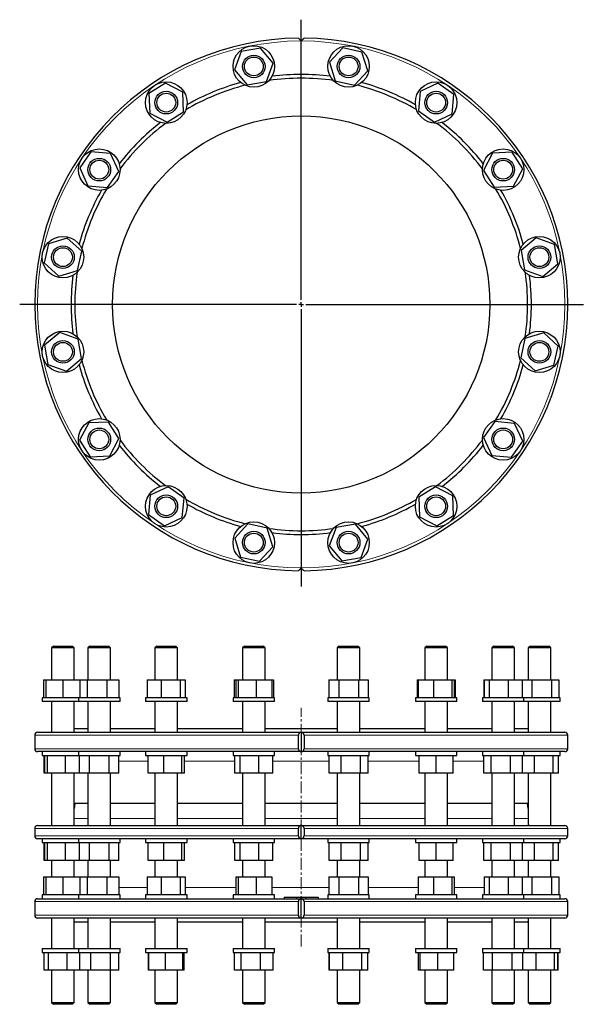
# Model space of a CAD drawing. Header units: millimetres. Extents: x 144 to 1238, y 76 to 1120.
# Tile 1 of 2: x 144 to 742, y 76 to 1120. Entities that reach past the tile are written whole.
import ezdxf

# ---------------------------------------------------------------- set-up
doc = ezdxf.new("R2010")
doc.units = ezdxf.units.MM
doc.linetypes.add('CENTERX2', pattern=[20.32, 12.7, -2.54, 2.54, -2.54])
doc.layers.add('FORMAT', color=7, linetype='Continuous')

# ---------------------------------------------------------------- blocks, each defined once
blk = doc.blocks.new('SW_CENTERMARKSYMBOL_0')
at = {"layer": 'FORMAT', "color": 0}
for p, q in [((0, 5), (0, 302.1)), ((-5, 0), (-298.4, 0)), ((0, 0), (-2.5, 0)), ((0, 0), (0, 2.5)), ((0, 0), (0, -2.5)), ((0, 0), (2.5, 0)), ((5, 0), (299.1, 0)), ((0, -5), (0, -299.1))]:
    blk.add_line(p, q, dxfattribs=at)

msp = doc.modelspace()

# ---------------------------------------------------------------- linework, layer by layer
at = {"color": 7, "linetype": 'Continuous', "lineweight": 25}
for p, q in [((379, 1086.4), (371.9, 1066.9)), ((399.5, 1089.9), (379, 1086.4)), ((412.8, 1074), (399.5, 1089.9)), ((486.6, 1090.3), (472.5, 1075)), ((506.9, 1085.7), (486.6, 1090.3)), ((513.1, 1065.9), (506.9, 1085.7)), ((371.9, 1066.9), (385.2, 1050.9)), ((405.7, 1054.5), (412.8, 1074)), ((472.5, 1075), (478.7, 1055.1)), ((499, 1050.6), (513.1, 1065.9)), ((478.7, 1055.1), (499, 1050.6)), ((298.7, 1052.7), (281.1, 1041.6)), ((317.1, 1043.1), (298.7, 1052.7)), ((385.2, 1050.9), (405.7, 1054.5)), ((587.5, 1052.7), (568.6, 1043.9)), ((604.5, 1040.7), (587.5, 1052.7)), ((281.1, 1041.6), (282, 1020.9)), ((317.9, 1022.3), (317.1, 1043.1)), ((568.6, 1043.9), (566.8, 1023.2)), ((602.6, 1020), (604.5, 1040.7)), ((282, 1020.9), (300.4, 1011.2)), ((300.4, 1011.2), (317.9, 1022.3)), ((566.8, 1023.2), (583.8, 1011.3)), ((583.8, 1011.3), (602.6, 1020)), ((219.7, 979.8), (207.8, 962.8)), ((240.4, 977.9), (219.7, 979.8)), ((249.2, 959.1), (240.4, 977.9)), ((645.5, 978.5), (635.9, 960.1)), ((666.3, 979.4), (645.5, 978.5)), ((677.4, 961.8), (666.3, 979.4)), ((207.8, 962.8), (216.5, 943.9)), ((667.8, 943.4), (677.4, 961.8)), ((237.2, 942.1), (249.2, 959.1)), ((635.9, 960.1), (647, 942.5)), ((216.5, 943.9), (237.2, 942.1)), ((647, 942.5), (667.8, 943.4)), ((194.6, 888.4), (174.7, 882.2)), ((209.9, 874.3), (194.6, 888.4)), ((691.6, 888.6), (675.6, 875.3)), ((711.1, 881.4), (691.6, 888.6)), ((174.7, 882.2), (170.2, 861.9)), ((714.6, 861), (711.1, 881.4)), ((205.3, 854), (209.9, 874.3)), ((675.6, 875.3), (679.2, 854.8)), ((170.2, 861.9), (185.5, 847.8)), ((698.7, 847.6), (714.6, 861)), ((185.5, 847.8), (205.3, 854)), ((679.2, 854.8), (698.7, 847.6)), ((186.5, 788.1), (170.5, 774.8)), ((206, 781), (186.5, 788.1)), ((699.7, 787.9), (679.8, 781.7)), ((715, 773.8), (699.7, 787.9)), ((170.5, 774.8), (174.1, 754.3)), ((209.5, 760.5), (206, 781)), ((679.8, 781.7), (675.3, 761.4)), ((710.4, 753.6), (715, 773.8)), ((174.1, 754.3), (193.6, 747.2)), ((193.6, 747.2), (209.5, 760.5)), ((675.3, 761.4), (690.6, 747.4)), ((690.6, 747.4), (710.4, 753.6)), ((217.3, 692.4), (207.7, 674)), ((238.1, 693.2), (217.3, 692.4)), ((249.2, 675.7), (238.1, 693.2)), ((647.9, 693.7), (636, 676.7)), ((668.6, 691.8), (647.9, 693.7)), ((677.4, 673), (668.6, 691.8)), ((207.7, 674), (218.8, 656.4)), ((239.6, 657.3), (249.2, 675.7)), ((636, 676.7), (644.7, 657.8)), ((665.4, 656), (677.4, 673)), ((218.8, 656.4), (239.6, 657.3)), ((644.7, 657.8), (665.4, 656)), ((301.4, 624.5), (282.5, 615.7)), ((318.4, 612.5), (301.4, 624.5)), ((584.8, 624.5), (567.2, 613.4)), ((603.2, 614.9), (584.8, 624.5)), ((282.5, 615.7), (280.7, 595)), ((316.5, 591.8), (318.4, 612.5)), ((567.2, 613.4), (568.1, 592.6)), ((604, 594.1), (603.2, 614.9)), ((280.7, 595), (297.7, 583.1)), ((297.7, 583.1), (316.5, 591.8)), ((386.1, 585.2), (372.1, 569.9)), ((406.4, 580.6), (386.1, 585.2)), ((568.1, 592.6), (586.5, 583)), ((586.5, 583), (604, 594.1)), ((412.6, 560.8), (406.4, 580.6)), ((479.5, 581.3), (472.3, 561.8)), ((500, 584.8), (479.5, 581.3)), ((513.3, 568.9), (500, 584.8)), ((372.1, 569.9), (378.3, 550)), ((506.1, 549.4), (513.3, 568.9)), ((398.5, 545.5), (412.6, 560.8)), ((472.3, 561.8), (485.7, 545.8)), ((378.3, 550), (398.5, 545.5)), ((485.7, 545.8), (506.1, 549.4)), ((180, 455.6), (178, 453.6)), ((178, 453.6), (178, 419.6)), ((190, 453.6), (178, 453.6)), ((180, 455.6), (190, 455.6)), ((190, 455.6), (200, 455.6)), ((202, 453.6), (190, 453.6)), ((202, 453.6), (200, 455.6)), ((202, 419.6), (202, 453.6)), ((218.5, 455.6), (216.5, 453.6)), ((216.5, 453.6), (216.5, 419.6)), ((233.1, 453.6), (216.5, 453.6)), ((218.5, 455.6), (232.3, 455.6)), ((232.3, 455.6), (238.5, 455.6)), ((240.5, 453.6), (233.1, 453.6)), ((240.5, 453.6), (238.5, 455.6)), ((240.5, 419.6), (240.5, 453.6)), ((289.5, 455.6), (287.5, 453.6)), ((287.5, 453.6), (287.5, 419.6)), ((308, 453.6), (287.5, 453.6)), ((289.5, 455.6), (306.6, 455.6)), ((306.6, 455.6), (309.5, 455.6)), ((311.5, 453.6), (308, 453.6)), ((311.5, 453.6), (309.5, 455.6)), ((311.5, 419.6), (311.5, 453.6)), ((382.3, 455.6), (380.3, 453.6)), ((380.3, 453.6), (380.3, 419.6)), ((403.4, 453.6), (380.3, 453.6)), ((382.3, 455.6), (401.6, 455.6)), ((401.6, 455.6), (402.3, 455.6)), ((404.3, 453.6), (402.3, 455.6)), ((404.3, 453.6), (403.4, 453.6)), ((404.3, 419.6), (404.3, 453.6)), ((482.8, 455.6), (480.8, 453.6)), ((480.8, 453.6), (480.8, 419.6)), ((504.8, 453.6), (480.8, 453.6)), ((482.8, 455.6), (502.8, 455.6)), ((504.8, 453.6), (502.8, 455.6)), ((504.8, 419.6), (504.8, 453.6)), ((575.6, 455.6), (573.6, 453.6)), ((573.6, 453.6), (573.6, 419.6)), ((597.6, 453.6), (573.6, 453.6)), ((575.6, 455.6), (595.6, 455.6)), ((597.6, 453.6), (595.6, 455.6)), ((597.6, 419.6), (597.6, 453.6)), ((646.7, 455.6), (644.7, 453.6)), ((644.7, 453.6), (644.7, 419.6)), ((668.7, 453.6), (644.7, 453.6)), ((646.7, 455.6), (666.7, 455.6)), ((668.7, 453.6), (666.7, 455.6)), ((668.7, 419.6), (668.7, 453.6)), ((685.1, 455.6), (683.1, 453.6)), ((683.1, 453.6), (683.1, 419.6)), ((707.1, 453.6), (683.1, 453.6)), ((685.1, 455.6), (705.1, 455.6)), ((707.1, 453.6), (705.1, 455.6)), ((707.1, 419.6), (707.1, 453.6)), ((169.4, 419.6), (169.4, 400.6)), ((169.4, 419.6), (172, 419.6)), ((172, 419.6), (172, 400.6)), ((172, 419.6), (190, 419.6)), ((190, 419.6), (190, 400.6)), ((190, 419.6), (207.9, 419.6)), ((207.9, 419.6), (207.9, 400.6)), ((207.9, 419.6), (215.8, 419.6)), ((215.8, 419.6), (215.8, 400.6)), ((215.8, 419.6), (236.4, 419.6)), ((236.4, 419.6), (236.4, 400.6)), ((236.4, 419.6), (249.1, 419.6)), ((249.1, 419.6), (249.1, 400.6)), ((279.4, 419.6), (279.4, 400.6)), ((279.4, 419.6), (294.1, 419.6)), ((294.1, 419.6), (294.1, 400.6)), ((294.1, 419.6), (314.2, 419.6)), ((314.2, 419.6), (314.2, 400.6)), ((314.2, 419.6), (319.6, 419.6)), ((319.6, 419.6), (319.6, 400.6)), ((371.6, 419.6), (371.6, 400.6)), ((371.6, 419.6), (373.1, 419.6)), ((373.1, 419.6), (373.1, 400.6)), ((373.1, 419.6), (375.8, 419.6)), ((375.8, 419.6), (375.8, 400.6)), ((375.8, 419.6), (395, 419.6)), ((395, 419.6), (395, 400.6)), ((395, 419.6), (411.5, 419.6)), ((411.5, 419.6), (411.5, 400.6)), ((411.5, 419.6), (413.1, 419.6)), ((413.1, 419.6), (413.1, 400.6)), ((472, 419.6), (472, 400.6)), ((472, 419.6), (482.4, 419.6)), ((482.4, 419.6), (482.4, 400.6)), ((482.4, 419.6), (503.2, 419.6)), ((503.2, 419.6), (503.2, 400.6)), ((503.2, 419.6), (513.6, 419.6)), ((513.6, 419.6), (513.6, 400.6)), ((565.6, 419.6), (565.6, 400.6)), ((565.6, 419.6), (566.4, 419.6)), ((566.4, 419.6), (566.4, 400.6)), ((566.4, 419.6), (582.9, 419.6)), ((582.9, 419.6), (582.9, 400.6)), ((582.9, 419.6), (602.1, 419.6)), ((602.1, 419.6), (602.1, 400.6)), ((602.1, 419.6), (604.8, 419.6)), ((604.8, 419.6), (604.8, 400.6)), ((604.8, 419.6), (605.7, 419.6)), ((605.7, 419.6), (605.7, 400.6)), ((636.1, 419.6), (636.1, 400.6)), ((636.1, 419.6), (636.6, 419.6)), ((636.6, 419.6), (636.6, 400.6)), ((636.6, 419.6), (642, 419.6)), ((642, 419.6), (642, 400.6)), ((642, 419.6), (662.1, 419.6)), ((662.1, 419.6), (662.1, 400.6)), ((662.1, 419.6), (676.8, 419.6)), ((676.8, 419.6), (676.8, 400.6)), ((676.8, 419.6), (687.2, 419.6)), ((687.2, 419.6), (687.2, 400.6)), ((687.2, 419.6), (707.8, 419.6)), ((707.8, 419.6), (707.8, 400.6)), ((707.8, 419.6), (715.7, 419.6)), ((715.7, 419.6), (715.7, 400.6)), ((168, 400.6), (168, 396.6)), ((190, 400.6), (168, 400.6)), ((206.5, 400.6), (190, 400.6)), ((206.5, 400.6), (206.5, 396.6)), ((236.9, 400.6), (206.5, 400.6)), ((250.5, 400.6), (236.9, 400.6)), ((250.5, 396.6), (250.5, 400.6)), ((277.5, 400.6), (277.5, 396.6)), ((315.1, 400.6), (277.5, 400.6)), ((321.5, 400.6), (315.1, 400.6)), ((321.5, 396.6), (321.5, 400.6)), ((370.3, 400.6), (370.3, 396.6)), ((412.7, 400.6), (370.3, 400.6)), ((414.3, 400.6), (412.7, 400.6)), ((414.3, 396.6), (414.3, 400.6)), ((470.8, 400.6), (470.8, 396.6)), ((514.8, 400.6), (470.8, 400.6)), ((514.8, 396.6), (514.8, 400.6)), ((563.6, 400.6), (563.6, 396.6)), ((607.6, 400.6), (563.6, 400.6)), ((607.6, 396.6), (607.6, 400.6)), ((634.7, 400.6), (634.7, 396.6)), ((678.7, 400.6), (634.7, 400.6)), ((678.7, 396.6), (678.7, 400.6)), ((717.1, 400.6), (678.7, 400.6)), ((717.1, 396.6), (717.1, 400.6)), ((190, 396.6), (168, 396.6)), ((178, 396.6), (178, 364.1)), ((206.5, 396.6), (190, 396.6)), ((202, 364.1), (202, 396.6)), ((236.9, 396.6), (206.5, 396.6)), ((216.5, 396.6), (216.5, 364.1)), ((250.5, 396.6), (236.9, 396.6)), ((240.5, 364.1), (240.5, 396.6)), ((315.1, 396.6), (277.5, 396.6)), ((287.5, 396.6), (287.5, 364.1)), ((311.5, 364.1), (311.5, 396.6)), ((321.5, 396.6), (315.1, 396.6)), ((412.7, 396.6), (370.3, 396.6)), ((380.3, 396.6), (380.3, 364.1)), ((404.3, 364.1), (404.3, 396.6)), ((414.3, 396.6), (412.7, 396.6)), ((514.8, 396.6), (470.8, 396.6)), ((480.8, 396.6), (480.8, 364.1)), ((504.8, 364.1), (504.8, 396.6)), ((607.6, 396.6), (563.6, 396.6)), ((573.6, 396.6), (573.6, 364.1)), ((597.6, 364.1), (597.6, 396.6)), ((678.7, 396.6), (634.7, 396.6)), ((644.7, 396.6), (644.7, 364.1)), ((668.7, 364.1), (668.7, 396.6)), ((717.1, 396.6), (678.7, 396.6)), ((683.1, 396.6), (683.1, 364.1)), ((707.1, 364.1), (707.1, 396.6)), ((202.6, 368.1), (202, 367.5)), ((202.6, 368.1), (216.5, 368.1)), ((240.5, 368.1), (287.5, 368.1)), ((311.5, 368.1), (380.3, 368.1)), ((404.3, 368.1), (480.8, 368.1)), ((504.8, 368.1), (573.6, 368.1)), ((597.6, 368.1), (644.7, 368.1)), ((668.7, 368.1), (682.6, 368.1)), ((683.1, 367.5), (682.6, 368.1)), ((160.1, 361.1), (160.1, 346.6)), ((163.1, 364.1), (442.6, 364.1)), ((439.6, 346.6), (439.6, 361.1)), ((442.6, 364.1), (442.6, 343.6)), ((442.6, 364.1), (722.1, 364.1)), ((445.6, 361.1), (445.6, 346.6)), ((725.1, 346.6), (725.1, 361.1)), ((168.4, 343.6), (163.1, 343.6)), ((168, 343.6), (168, 339.6)), ((168, 339.6), (206.5, 339.6)), ((210.2, 343.6), (168.4, 343.6)), ((169.9, 320.6), (169.9, 339.6)), ((170.8, 320.6), (170.8, 339.6)), ((173.5, 320.6), (173.5, 339.6)), ((192.8, 320.6), (192.8, 339.6)), ((206.5, 343.6), (206.5, 339.6)), ((206.5, 339.6), (250.5, 339.6)), ((207.7, 320.6), (207.7, 339.6)), ((287.3, 343.6), (210.2, 343.6)), ((218.1, 320.6), (218.1, 339.6)), ((238.9, 320.6), (238.9, 339.6)), ((249.3, 320.6), (249.3, 339.6)), ((250.5, 339.6), (250.5, 343.6)), ((277.5, 343.6), (277.5, 339.6)), ((277.5, 339.6), (279.2, 339.6)), ((279.2, 339.6), (321.5, 339.6)), ((280.3, 320.6), (280.3, 339.6)), ((388, 343.6), (287.3, 343.6)), ((296.8, 320.6), (296.8, 339.6)), ((316, 320.6), (316, 339.6)), ((318.7, 320.6), (318.7, 339.6)), ((321.5, 339.6), (321.5, 343.6)), ((370.3, 343.6), (370.3, 339.6)), ((370.3, 339.6), (376.8, 339.6)), ((372.3, 320.6), (372.3, 339.6)), ((376.8, 339.6), (414.3, 339.6)), ((377.7, 320.6), (377.7, 339.6)), ((442.6, 343.6), (388, 343.6)), ((397.7, 320.6), (397.7, 339.6)), ((412.4, 320.6), (412.4, 339.6)), ((414.3, 339.6), (414.3, 343.6)), ((497.1, 343.6), (442.6, 343.6)), ((470.8, 343.6), (470.8, 339.6)), ((470.8, 339.6), (484.4, 339.6)), ((472.2, 320.6), (472.2, 339.6)), ((484.4, 339.6), (514.8, 339.6)), ((484.9, 320.6), (484.9, 339.6)), ((597.9, 343.6), (497.1, 343.6)), ((505.5, 320.6), (505.5, 339.6)), ((513.4, 320.6), (513.4, 339.6)), ((514.8, 339.6), (514.8, 343.6)), ((563.6, 343.6), (563.6, 339.6)), ((563.6, 339.6), (585.7, 339.6)), ((567.6, 320.6), (567.6, 339.6)), ((567.6, 320.6), (567.6, 339.6)), ((585.6, 320.6), (585.6, 339.6)), ((585.7, 339.6), (607.6, 339.6)), ((675, 343.6), (597.9, 343.6)), ((603.6, 320.6), (603.6, 339.6)), ((607.6, 339.6), (607.6, 343.6)), ((634.7, 343.6), (634.7, 339.6)), ((634.7, 339.6), (665.1, 339.6)), ((636.1, 320.6), (636.1, 339.6)), ((644, 320.6), (644, 339.6)), ((664.6, 320.6), (664.6, 339.6)), ((665.1, 339.6), (678.7, 339.6)), ((716.7, 343.6), (675, 343.6)), ((677.3, 320.6), (677.3, 339.6)), ((678.7, 339.6), (678.7, 343.6)), ((678.7, 339.6), (710.7, 339.6)), ((689.8, 320.6), (689.8, 339.6)), ((709.8, 320.6), (709.8, 339.6)), ((710.7, 339.6), (717.1, 339.6)), ((715.2, 320.6), (715.2, 339.6)), ((722.1, 343.6), (716.7, 343.6)), ((717.1, 339.6), (717.1, 343.6)), ((170.8, 320.6), (169.9, 320.6)), ((173.5, 320.6), (170.8, 320.6)), ((192.8, 320.6), (173.5, 320.6)), ((178, 320.6), (178, 265.2)), ((207.7, 320.6), (192.8, 320.6)), ((202, 266.2), (202, 320.6)), ((218.1, 320.6), (207.7, 320.6)), ((216.5, 320.6), (216.5, 265.2)), ((238.9, 320.6), (218.1, 320.6)), ((249.3, 320.6), (238.9, 320.6)), ((240.5, 265.5), (240.5, 320.6)), ((296.8, 320.6), (280.3, 320.6)), ((287.5, 320.6), (287.5, 265.2)), ((316, 320.6), (296.8, 320.6)), ((311.5, 265.2), (311.5, 320.6)), ((318.7, 320.6), (316, 320.6)), ((377.7, 320.6), (372.3, 320.6)), ((397.7, 320.6), (377.7, 320.6)), ((380.3, 320.6), (380.3, 265.2)), ((412.4, 320.6), (397.7, 320.6)), ((404.3, 265.2), (404.3, 320.6)), ((484.9, 320.6), (472.2, 320.6)), ((480.8, 320.6), (480.8, 265.2)), ((505.5, 320.6), (484.9, 320.6)), ((504.8, 265.2), (504.8, 320.6)), ((513.4, 320.6), (505.5, 320.6)), ((585.6, 320.6), (567.6, 320.6)), ((567.6, 320.6), (567.6, 320.6)), ((573.6, 320.6), (573.6, 265.2)), ((603.6, 320.6), (585.6, 320.6)), ((597.6, 265.2), (597.6, 320.6)), ((644, 320.6), (636.1, 320.6)), ((664.6, 320.6), (644, 320.6)), ((644.7, 320.6), (644.7, 265.5)), ((677.3, 320.6), (664.6, 320.6)), ((668.7, 265.2), (668.7, 320.6)), ((689.8, 320.6), (677.3, 320.6)), ((683.1, 320.6), (683.1, 266.2)), ((709.8, 320.6), (689.8, 320.6)), ((707.1, 265.2), (707.1, 320.6)), ((715.2, 320.6), (709.8, 320.6)), ((202.5, 288.7), (202, 283.1)), ((216.5, 288.7), (202.5, 288.7)), ((287.5, 288.7), (240.5, 288.7)), ((380.3, 288.7), (311.5, 288.7)), ((480.8, 288.7), (404.3, 288.7)), ((573.6, 288.7), (504.8, 288.7)), ((644.7, 288.7), (597.6, 288.7)), ((682.6, 288.7), (668.7, 288.7)), ((683.1, 283.1), (682.6, 288.7)), ((160.1, 262.2), (160.1, 254.2)), ((163.1, 265.2), (442.6, 265.2)), ((439.6, 254.2), (439.6, 262.2)), ((442.6, 251.2), (442.6, 265.2)), ((442.6, 265.2), (722.1, 265.2)), ((445.6, 262.2), (445.6, 254.2)), ((725.1, 254.2), (725.1, 262.2)), ((168.4, 251.2), (163.1, 251.2)), ((168, 251.2), (168, 247.2)), ((210.2, 251.2), (168.4, 251.2)), ((206.5, 251.2), (206.5, 247.2)), ((287.3, 251.2), (210.2, 251.2)), ((250.5, 247.2), (250.5, 251.2)), ((277.5, 251.2), (277.5, 247.2)), ((388, 251.2), (287.3, 251.2)), ((321.5, 247.2), (321.5, 251.2)), ((370.3, 251.2), (370.3, 247.2)), ((442.6, 251.2), (388, 251.2)), ((414.3, 247.2), (414.3, 251.2)), ((497.1, 251.2), (442.6, 251.2)), ((470.8, 251.2), (470.8, 247.2)), ((597.9, 251.2), (497.1, 251.2)), ((514.8, 247.2), (514.8, 251.2)), ((563.6, 251.2), (563.6, 247.2)), ((675, 251.2), (597.9, 251.2)), ((607.6, 247.2), (607.6, 251.2)), ((634.7, 251.2), (634.7, 247.2)), ((716.7, 251.2), (675, 251.2)), ((678.7, 247.2), (678.7, 251.2)), ((722.1, 251.2), (716.7, 251.2)), ((717.1, 247.2), (717.1, 251.2)), ((168, 247.2), (206.5, 247.2)), ((169.9, 228.2), (169.9, 247.2)), ((170.8, 228.2), (170.8, 247.2)), ((173.5, 228.2), (173.5, 247.2)), ((192.8, 228.2), (192.8, 247.2)), ((206.5, 247.2), (250.5, 247.2)), ((207.7, 228.2), (207.7, 247.2)), ((218.1, 228.2), (218.1, 247.2)), ((238.9, 228.2), (238.9, 247.2)), ((249.3, 228.2), (249.3, 247.2)), ((277.5, 247.2), (279.2, 247.2)), ((279.2, 247.2), (321.5, 247.2)), ((280.3, 228.2), (280.3, 247.2)), ((296.8, 228.2), (296.8, 247.2)), ((316, 228.2), (316, 247.2)), ((318.7, 228.2), (318.7, 247.2)), ((370.3, 247.2), (376.8, 247.2)), ((372.3, 228.2), (372.3, 247.2)), ((376.8, 247.2), (414.3, 247.2)), ((377.7, 228.2), (377.7, 247.2)), ((397.7, 228.2), (397.7, 247.2)), ((412.4, 228.2), (412.4, 247.2)), ((470.8, 247.2), (484.4, 247.2)), ((472.2, 228.2), (472.2, 247.2)), ((484.4, 247.2), (514.8, 247.2)), ((484.9, 228.2), (484.9, 247.2)), ((505.5, 228.2), (505.5, 247.2)), ((513.4, 228.2), (513.4, 247.2)), ((563.6, 247.2), (585.7, 247.2)), ((567.6, 228.2), (567.6, 247.2)), ((567.6, 228.2), (567.6, 247.2)), ((585.6, 228.2), (585.6, 247.2)), ((585.7, 247.2), (607.6, 247.2)), ((603.6, 228.2), (603.6, 247.2)), ((634.7, 247.2), (665.1, 247.2)), ((636.1, 228.2), (636.1, 247.2)), ((644, 228.2), (644, 247.2)), ((664.6, 228.2), (664.6, 247.2)), ((665.1, 247.2), (678.7, 247.2)), ((677.3, 228.2), (677.3, 247.2)), ((678.7, 247.2), (710.7, 247.2)), ((689.8, 228.2), (689.8, 247.2)), ((709.8, 228.2), (709.8, 247.2)), ((710.7, 247.2), (717.1, 247.2)), ((715.2, 228.2), (715.2, 247.2)), ((170.8, 228.2), (169.9, 228.2)), ((173.5, 228.2), (170.8, 228.2)), ((192.8, 228.2), (173.5, 228.2)), ((178, 228.2), (178, 210.6)), ((207.7, 228.2), (192.8, 228.2)), ((202, 210.6), (202, 228.2)), ((218.1, 228.2), (207.7, 228.2)), ((216.5, 228.2), (216.5, 210.6)), ((238.9, 228.2), (218.1, 228.2)), ((249.3, 228.2), (238.9, 228.2)), ((240.5, 210.6), (240.5, 228.2)), ((296.8, 228.2), (280.3, 228.2)), ((287.5, 228.2), (287.5, 210.6)), ((316, 228.2), (296.8, 228.2)), ((311.5, 210.6), (311.5, 228.2)), ((318.7, 228.2), (316, 228.2)), ((377.7, 228.2), (372.3, 228.2)), ((397.7, 228.2), (377.7, 228.2)), ((380.3, 228.2), (380.3, 210.6)), ((412.4, 228.2), (397.7, 228.2)), ((404.3, 210.6), (404.3, 228.2)), ((484.9, 228.2), (472.2, 228.2)), ((480.8, 228.2), (480.8, 210.6)), ((505.5, 228.2), (484.9, 228.2)), ((504.8, 210.6), (504.8, 228.2)), ((513.4, 228.2), (505.5, 228.2)), ((585.6, 228.2), (567.6, 228.2)), ((567.6, 228.2), (567.6, 228.2)), ((573.6, 228.2), (573.6, 210.6)), ((603.6, 228.2), (585.6, 228.2)), ((597.6, 210.6), (597.6, 228.2)), ((644, 228.2), (636.1, 228.2)), ((664.6, 228.2), (644, 228.2)), ((644.7, 228.2), (644.7, 210.6)), ((677.3, 228.2), (664.6, 228.2)), ((668.7, 210.6), (668.7, 228.2)), ((689.8, 228.2), (677.3, 228.2)), ((683.1, 228.2), (683.1, 210.6)), ((709.8, 228.2), (689.8, 228.2)), ((707.1, 210.6), (707.1, 228.2)), ((715.2, 228.2), (709.8, 228.2)), ((169.4, 210.6), (169.4, 191.6)), ((169.4, 210.6), (172, 210.6)), ((172, 210.6), (172, 191.6)), ((172, 210.6), (190, 210.6)), ((190, 210.6), (190, 191.6)), ((190, 210.6), (207.9, 210.6)), ((207.9, 210.6), (207.9, 191.6)), ((207.9, 210.6), (215.8, 210.6)), ((215.8, 210.6), (215.8, 191.6)), ((215.8, 210.6), (236.4, 210.6)), ((236.4, 210.6), (236.4, 191.6)), ((236.4, 210.6), (249.1, 210.6)), ((249.1, 210.6), (249.1, 191.6)), ((279.4, 210.6), (279.4, 191.6)), ((279.4, 210.6), (294.1, 210.6)), ((294.1, 210.6), (294.1, 191.6)), ((294.1, 210.6), (314.2, 210.6)), ((314.2, 210.6), (314.2, 191.6)), ((314.2, 210.6), (319.6, 210.6)), ((319.6, 210.6), (319.6, 191.6)), ((373.1, 210.6), (373.1, 191.6)), ((373.1, 210.6), (375.8, 210.6)), ((375.8, 210.6), (375.8, 191.6)), ((375.8, 210.6), (395, 210.6)), ((395, 210.6), (395, 191.6)), ((395, 210.6), (411.5, 210.6)), ((411.5, 210.6), (411.5, 191.6)), ((472, 210.6), (472, 191.6)), ((472, 210.6), (482.4, 210.6)), ((482.4, 210.6), (482.4, 191.6)), ((482.4, 210.6), (503.2, 210.6)), ((503.2, 210.6), (503.2, 191.6)), ((503.2, 210.6), (513.6, 210.6)), ((513.6, 210.6), (513.6, 191.6)), ((566.4, 210.6), (566.4, 191.6)), ((566.4, 210.6), (582.9, 210.6)), ((582.9, 210.6), (582.9, 191.6)), ((582.9, 210.6), (602.1, 210.6)), ((602.1, 210.6), (602.1, 191.6)), ((602.1, 210.6), (604.8, 210.6)), ((604.8, 210.6), (604.8, 191.6)), ((636.6, 210.6), (636.6, 191.6)), ((636.6, 210.6), (642, 210.6)), ((642, 210.6), (642, 191.6)), ((642, 210.6), (662.1, 210.6)), ((662.1, 210.6), (662.1, 191.6)), ((662.1, 210.6), (676.8, 210.6)), ((676.8, 210.6), (676.8, 191.6)), ((676.8, 210.6), (687.2, 210.6)), ((687.2, 210.6), (687.2, 191.6)), ((687.2, 210.6), (707.8, 210.6)), ((707.8, 210.6), (707.8, 191.6)), ((707.8, 210.6), (715.7, 210.6)), ((715.7, 210.6), (715.7, 191.6)), ((168, 191.6), (168, 187.6)), ((190, 191.6), (168, 191.6)), ((206.5, 191.6), (190, 191.6)), ((206.5, 191.6), (206.5, 187.6)), ((236.9, 191.6), (206.5, 191.6)), ((250.5, 191.6), (236.9, 191.6)), ((250.5, 187.6), (250.5, 191.6)), ((277.5, 191.6), (277.5, 187.6)), ((315.1, 191.6), (277.5, 191.6)), ((321.5, 191.6), (315.1, 191.6)), ((321.5, 187.6), (321.5, 191.6)), ((370.3, 191.6), (370.3, 187.6)), ((412.7, 191.6), (370.3, 191.6)), ((414.3, 191.6), (412.7, 191.6)), ((414.3, 187.6), (414.3, 191.6)), ((424.6, 189.1), (424.6, 187.6)), ((424.6, 189.1), (437.7, 189.1)), ((437.7, 189.1), (437.7, 187.6)), ((437.7, 189.1), (442.6, 189.1)), ((442.6, 189.1), (442.6, 187.6)), ((442.6, 189.1), (447.5, 189.1)), ((447.5, 189.1), (447.5, 187.6)), ((447.5, 189.1), (460.6, 189.1)), ((460.6, 189.1), (460.6, 187.6)), ((470.8, 191.6), (470.8, 187.6)), ((514.8, 191.6), (470.8, 191.6)), ((514.8, 187.6), (514.8, 191.6)), ((563.6, 191.6), (563.6, 187.6)), ((607.6, 191.6), (563.6, 191.6)), ((607.6, 187.6), (607.6, 191.6)), ((634.7, 191.6), (634.7, 187.6)), ((678.7, 191.6), (634.7, 191.6)), ((678.7, 187.6), (678.7, 191.6)), ((717.1, 191.6), (678.7, 191.6)), ((717.1, 187.6), (717.1, 191.6)), ((160.1, 184.6), (160.1, 170.1)), ((163.1, 187.6), (168.4, 187.6)), ((168.4, 187.6), (210.2, 187.6)), ((210.2, 187.6), (287.3, 187.6)), ((287.3, 187.6), (388, 187.6)), ((388, 187.6), (442.6, 187.6)), ((439.6, 170.1), (439.6, 184.6)), ((442.6, 167.1), (442.6, 187.6)), ((442.6, 187.6), (497.1, 187.6)), ((445.6, 184.6), (445.6, 170.1)), ((497.1, 187.6), (597.9, 187.6)), ((597.9, 187.6), (675, 187.6)), ((675, 187.6), (716.7, 187.6)), ((716.7, 187.6), (722.1, 187.6)), ((725.1, 170.1), (725.1, 184.6)), ((442.6, 167.1), (163.1, 167.1)), ((178, 167.1), (178, 134.6)), ((202, 134.6), (202, 167.1)), ((202, 163.6), (202.6, 163.1)), ((202.6, 163.1), (216.5, 163.1)), ((216.5, 167.1), (216.5, 134.6)), ((240.5, 134.6), (240.5, 167.1)), ((240.5, 163.1), (287.5, 163.1)), ((287.5, 167.1), (287.5, 134.6)), ((311.5, 134.6), (311.5, 167.1)), ((311.5, 163.1), (380.3, 163.1)), ((380.3, 167.1), (380.3, 134.6)), ((404.3, 134.6), (404.3, 167.1)), ((404.3, 163.1), (480.8, 163.1)), ((722.1, 167.1), (442.6, 167.1)), ((480.8, 167.1), (480.8, 134.6)), ((504.8, 134.6), (504.8, 167.1)), ((504.8, 163.1), (573.6, 163.1)), ((573.6, 167.1), (573.6, 134.6)), ((597.6, 134.6), (597.6, 167.1)), ((597.6, 163.1), (644.7, 163.1)), ((644.7, 167.1), (644.7, 134.6)), ((668.7, 134.6), (668.7, 167.1)), ((668.7, 163.1), (682.6, 163.1)), ((682.6, 163.1), (683.1, 163.6)), ((683.1, 167.1), (683.1, 134.6)), ((707.1, 134.6), (707.1, 167.1)), ((168, 134.6), (168, 130.6)), ((168, 134.6), (206.5, 134.6)), ((168, 130.6), (206.5, 130.6)), ((170.2, 111.6), (170.2, 130.6)), ((174.7, 111.6), (174.7, 130.6)), ((194.6, 111.6), (194.6, 130.6)), ((206.5, 134.6), (206.5, 130.6)), ((206.5, 134.6), (206.6, 134.6)), ((206.5, 130.6), (206.6, 130.6)), ((206.6, 134.6), (250.5, 134.6)), ((206.6, 130.6), (250.5, 130.6)), ((207.8, 111.6), (207.8, 130.6)), ((219.7, 111.6), (219.7, 130.6)), ((240.4, 111.6), (240.4, 130.6)), ((249.2, 111.6), (249.2, 130.6)), ((249.2, 111.6), (249.2, 130.6)), ((250.5, 130.6), (250.5, 134.6)), ((277.5, 134.6), (277.5, 130.6)), ((277.5, 134.6), (280, 134.6)), ((277.5, 130.6), (280, 130.6)), ((280, 134.6), (321.5, 134.6)), ((280, 130.6), (321.5, 130.6)), ((280.7, 111.6), (280.7, 130.6)), ((281.1, 111.6), (281.1, 130.6)), ((298.7, 111.6), (298.7, 130.6)), ((317.1, 111.6), (317.1, 130.6)), ((317.9, 111.6), (317.9, 130.6)), ((318.4, 111.6), (318.4, 130.6)), ((321.5, 130.6), (321.5, 134.6)), ((370.3, 134.6), (370.3, 130.6)), ((370.3, 134.6), (378.2, 134.6)), ((370.3, 130.6), (378.2, 130.6)), ((371.9, 111.6), (371.9, 130.6)), ((378.2, 134.6), (414.3, 134.6)), ((378.2, 130.6), (414.3, 130.6)), ((379, 111.6), (379, 130.6)), ((399.5, 111.6), (399.5, 130.6)), ((412.8, 111.6), (412.8, 130.6)), ((414.3, 130.6), (414.3, 134.6)), ((470.8, 134.6), (470.8, 130.6)), ((470.8, 134.6), (486.2, 134.6)), ((470.8, 130.6), (486.2, 130.6)), ((472.3, 111.6), (472.3, 130.6)), ((472.5, 111.6), (472.5, 130.6)), ((486.2, 134.6), (514.8, 134.6)), ((486.2, 130.6), (514.8, 130.6)), ((486.6, 111.6), (486.6, 130.6)), ((506.9, 111.6), (506.9, 130.6)), ((513.1, 111.6), (513.1, 130.6)), ((513.3, 111.6), (513.3, 130.6)), ((514.8, 130.6), (514.8, 134.6)), ((563.6, 134.6), (563.6, 130.6)), ((563.6, 134.6), (587.6, 134.6)), ((563.6, 130.6), (587.6, 130.6)), ((566.8, 111.6), (566.8, 130.6)), ((568.6, 111.6), (568.6, 130.6)), ((587.5, 111.6), (587.5, 130.6)), ((587.6, 134.6), (607.6, 134.6)), ((587.6, 130.6), (607.6, 130.6)), ((604.5, 111.6), (604.5, 130.6)), ((607.6, 130.6), (607.6, 134.6)), ((634.7, 134.6), (634.7, 130.6)), ((634.7, 134.6), (666.9, 134.6)), ((634.7, 130.6), (666.9, 130.6)), ((635.9, 111.6), (635.9, 130.6)), ((645.5, 111.6), (645.5, 130.6)), ((666.3, 111.6), (666.3, 130.6)), ((666.9, 134.6), (678.7, 134.6)), ((666.9, 130.6), (678.7, 130.6)), ((677.4, 111.6), (677.4, 130.6)), ((678.7, 130.6), (678.7, 134.6)), ((678.7, 134.6), (712, 134.6)), ((678.7, 130.6), (712, 130.6)), ((691.6, 111.6), (691.6, 130.6)), ((711.1, 111.6), (711.1, 130.6)), ((712, 134.6), (717.1, 134.6)), ((712, 130.6), (717.1, 130.6)), ((714.6, 111.6), (714.6, 130.6)), ((715, 111.6), (715, 130.6)), ((717.1, 130.6), (717.1, 134.6)), ((174.7, 111.6), (170.2, 111.6)), ((194.6, 111.6), (174.7, 111.6)), ((178, 111.6), (178, 77.6)), ((207.8, 111.6), (194.6, 111.6)), ((202, 77.6), (202, 111.6)), ((219.7, 111.6), (207.8, 111.6)), ((216.5, 111.6), (216.5, 77.6)), ((240.4, 111.6), (219.7, 111.6)), ((249.2, 111.6), (240.4, 111.6)), ((240.5, 77.6), (240.5, 111.6)), ((249.2, 111.6), (249.2, 111.6)), ((281.1, 111.6), (280.7, 111.6)), ((298.7, 111.6), (281.1, 111.6)), ((287.5, 111.6), (287.5, 77.6)), ((317.1, 111.6), (298.7, 111.6)), ((311.5, 77.6), (311.5, 111.6)), ((317.9, 111.6), (317.1, 111.6)), ((318.4, 111.6), (317.9, 111.6)), ((379, 111.6), (371.9, 111.6)), ((399.5, 111.6), (379, 111.6)), ((380.3, 111.6), (380.3, 77.6)), ((412.8, 111.6), (399.5, 111.6)), ((404.3, 77.6), (404.3, 111.6)), ((472.5, 111.6), (472.3, 111.6)), ((486.6, 111.6), (472.5, 111.6)), ((480.8, 111.6), (480.8, 77.6)), ((506.9, 111.6), (486.6, 111.6)), ((504.8, 77.6), (504.8, 111.6)), ((513.1, 111.6), (506.9, 111.6)), ((513.3, 111.6), (513.1, 111.6)), ((568.6, 111.6), (566.8, 111.6)), ((587.5, 111.6), (568.6, 111.6)), ((573.6, 111.6), (573.6, 77.6)), ((604.5, 111.6), (587.5, 111.6)), ((597.6, 77.6), (597.6, 111.6)), ((645.5, 111.6), (635.9, 111.6)), ((644.7, 111.6), (644.7, 77.6)), ((666.3, 111.6), (645.5, 111.6)), ((677.4, 111.6), (666.3, 111.6)), ((668.7, 77.6), (668.7, 111.6)), ((691.6, 111.6), (677.4, 111.6)), ((683.1, 111.6), (683.1, 77.6)), ((711.1, 111.6), (691.6, 111.6)), ((707.1, 77.6), (707.1, 111.6)), ((714.6, 111.6), (711.1, 111.6)), ((715, 111.6), (714.6, 111.6)), ((178, 77.6), (180, 75.6)), ((178, 77.6), (190, 77.6)), ((190, 75.6), (180, 75.6)), ((190, 77.6), (202, 77.6)), ((200, 75.6), (190, 75.6)), ((200, 75.6), (202, 77.6)), ((216.5, 77.6), (218.5, 75.6)), ((216.5, 77.6), (233.1, 77.6)), ((232.3, 75.6), (218.5, 75.6)), ((238.5, 75.6), (232.3, 75.6)), ((233.1, 77.6), (240.5, 77.6)), ((238.5, 75.6), (240.5, 77.6)), ((287.5, 77.6), (289.5, 75.6)), ((287.5, 77.6), (308, 77.6)), ((306.6, 75.6), (289.5, 75.6)), ((309.5, 75.6), (306.6, 75.6)), ((308, 77.6), (311.5, 77.6)), ((309.5, 75.6), (311.5, 77.6)), ((380.3, 77.6), (382.3, 75.6)), ((380.3, 77.6), (403.4, 77.6)), ((401.6, 75.6), (382.3, 75.6)), ((402.3, 75.6), (401.6, 75.6)), ((402.3, 75.6), (404.3, 77.6)), ((403.4, 77.6), (404.3, 77.6)), ((480.8, 77.6), (482.8, 75.6)), ((480.8, 77.6), (504.8, 77.6)), ((502.8, 75.6), (482.8, 75.6)), ((502.8, 75.6), (504.8, 77.6)), ((573.6, 77.6), (575.6, 75.6)), ((573.6, 77.6), (597.6, 77.6)), ((595.6, 75.6), (575.6, 75.6)), ((595.6, 75.6), (597.6, 77.6)), ((644.7, 77.6), (646.7, 75.6)), ((644.7, 77.6), (668.7, 77.6)), ((666.7, 75.6), (646.7, 75.6)), ((666.7, 75.6), (668.7, 77.6)), ((683.1, 77.6), (685.1, 75.6)), ((683.1, 77.6), (707.1, 77.6)), ((705.1, 75.6), (685.1, 75.6)), ((705.1, 75.6), (707.1, 77.6))]:
    msp.add_line(p, q, dxfattribs=at)
at = {"color": 8, "linetype": 'Continuous', "lineweight": 18}
for p, q in [((439.6, 361.1), (160.1, 361.1)), ((725.1, 361.1), (445.6, 361.1)), ((160.1, 346.6), (439.6, 346.6)), ((445.6, 346.6), (725.1, 346.6)), ((280.3, 333.6), (249.3, 333.6)), ((372.3, 333.6), (318.7, 333.6)), ((472.2, 333.6), (412.4, 333.6)), ((567.6, 333.6), (513.4, 333.6)), ((636.1, 333.6), (603.6, 333.6)), ((240.5, 289), (287.5, 289)), ((311.5, 289), (380.3, 289)), ((404.3, 289), (480.8, 289)), ((504.8, 289), (573.6, 289)), ((597.6, 289), (644.7, 289)), ((202, 272.5), (216.5, 272.5)), ((240.5, 272.5), (287.5, 272.5)), ((311.5, 272.5), (380.3, 272.5)), ((404.3, 272.5), (480.8, 272.5)), ((504.8, 272.5), (573.6, 272.5)), ((597.6, 272.5), (644.7, 272.5)), ((668.7, 272.5), (683.1, 272.5)), ((439.6, 262.2), (160.1, 262.2)), ((725.1, 262.2), (445.6, 262.2)), ((160.1, 254.2), (439.6, 254.2)), ((445.6, 254.2), (725.1, 254.2)), ((249.1, 199.6), (279.4, 199.6)), ((319.6, 199.6), (373.1, 199.6)), ((411.5, 199.6), (472, 199.6)), ((513.6, 199.6), (566.4, 199.6)), ((604.8, 199.6), (636.6, 199.6)), ((439.6, 184.6), (160.1, 184.6)), ((725.1, 184.6), (445.6, 184.6)), ((160.1, 170.1), (439.6, 170.1)), ((445.6, 170.1), (725.1, 170.1))]:
    msp.add_line(p, q, dxfattribs=at)
at = {"color": 7, "linetype": 'Continuous', "lineweight": 25}
for centre, radius in [((392.3, 1070.4), 22), ((492.8, 1070.4), 22), ((392.3, 1070.4), 12), ((392.3, 1070.4), 10), ((492.8, 1070.4), 12), ((492.8, 1070.4), 10), ((299.5, 1032), 22), ((585.6, 1032), 22), ((299.5, 1032), 12), ((299.5, 1032), 10), ((585.6, 1032), 12), ((585.6, 1032), 10), ((442.6, 817.9), 200), ((228.5, 960.9), 22), ((656.7, 960.9), 22), ((228.5, 960.9), 12), ((656.7, 960.9), 12), ((228.5, 960.9), 10), ((656.7, 960.9), 10), ((190, 868.1), 22), ((695.1, 868.1), 22), ((190, 868.1), 12), ((190, 868.1), 10), ((695.1, 868.1), 12), ((695.1, 868.1), 10), ((190, 767.6), 22), ((695.1, 767.6), 22), ((190, 767.6), 12), ((190, 767.6), 10), ((695.1, 767.6), 12), ((695.1, 767.6), 10), ((228.5, 674.8), 22), ((656.7, 674.8), 22), ((228.5, 674.8), 12), ((228.5, 674.8), 10), ((656.7, 674.8), 12), ((656.7, 674.8), 10), ((299.5, 603.8), 22), ((585.6, 603.8), 22), ((299.5, 603.8), 12), ((299.5, 603.8), 10), ((585.6, 603.8), 12), ((585.6, 603.8), 10), ((392.3, 565.3), 22), ((492.8, 565.3), 22), ((392.3, 565.3), 12), ((392.3, 565.3), 10), ((492.8, 565.3), 12), ((492.8, 565.3), 10)]:
    msp.add_circle(centre, radius, dxfattribs=at)
for centre, radius, start, end in [((442.6, 817.9), 282.5, 90.6053, 269.3947), ((442.6, 817.9), 282.5, 270.6053, 89.3947), ((442.6, 817.9), 240, 81.8232, 98.1768), ((442.6, 817.9), 244, 82.7215, 97.2785), ((442.6, 817.9), 240, 104.3232, 120.6768), ((442.6, 817.9), 244, 105.2215, 119.7785), ((442.6, 817.9), 240, 59.3232, 75.6768), ((442.6, 817.9), 244, 60.2215, 74.7785), ((442.6, 817.9), 244, 127.7215, 142.2785), ((442.6, 817.9), 240, 126.8232, 143.1768), ((442.6, 817.9), 240, 36.8232, 53.1768), ((442.6, 817.9), 244, 37.7215, 52.2785), ((442.6, 817.9), 240, 149.3232, 165.6768), ((442.6, 817.9), 240, 14.3232, 30.6768), ((442.6, 817.9), 244, 150.2215, 164.7785), ((442.6, 817.9), 244, 15.2215, 29.7785), ((442.6, 817.9), 244, 172.7215, 180), ((442.6, 817.9), 240, 171.8232, 180), ((442.6, 817.9), 240, 351.8232, 8.1768), ((442.6, 817.9), 244, 352.7215, 7.2785), ((442.6, 817.9), 244, 180, 187.2785), ((442.6, 817.9), 240, 180, 188.1768), ((442.6, 817.9), 244, 195.2215, 209.7785), ((442.6, 817.9), 240, 194.3232, 210.6768), ((442.6, 817.9), 240, 329.3232, 345.6768), ((442.6, 817.9), 244, 330.2215, 344.7785), ((442.6, 817.9), 244, 217.7215, 232.2785), ((442.6, 817.9), 240, 216.8232, 233.1768), ((442.6, 817.9), 240, 306.8232, 323.1768), ((442.6, 817.9), 244, 307.7215, 322.2785), ((442.6, 817.9), 240, 239.3232, 255.6768), ((442.6, 817.9), 244, 240.2215, 254.7785), ((442.6, 817.9), 240, 284.3232, 300.6768), ((442.6, 817.9), 244, 285.2215, 299.7785), ((442.6, 817.9), 240, 261.8232, 278.1768), ((442.6, 817.9), 244, 262.7215, 277.2785), ((163.1, 361.1), 3, 90, 180), ((722.1, 361.1), 3, 0, 90), ((163.1, 346.6), 3, 180, 270), ((722.1, 346.6), 3, 270, 0), ((163.1, 262.2), 3, 90, 180), ((722.1, 262.2), 3, 0, 90), ((163.1, 254.2), 3, 180, 270), ((722.1, 254.2), 3, 270, 0), ((163.1, 184.6), 3, 90, 180), ((722.1, 184.6), 3, 0, 90), ((163.1, 170.1), 3, 180, 270), ((722.1, 170.1), 3, 270, 0)]:
    msp.add_arc(centre, radius, start, end, dxfattribs=at)
at = {"color": 8, "linetype": 'Continuous', "lineweight": 18}
for start, end in [(90, 270), (270, 90)]:
    msp.add_arc((442.6, 817.9), 279.5, start, end, dxfattribs=at)
at = {"color": 7, "linetype": 'Continuous', "lineweight": 25}
for points, knots in [([(439.6, 1100.4), (439.6, 1100.4), (439.6, 1100.3), (439.7, 1100.2), (439.8, 1100.1), (440, 1100), (440.1, 1099.8), (440.4, 1099.6), (440.5, 1099.5), (440.9, 1099), (441.2, 1098.7), (441.9, 1098), (442.2, 1097.7), (442.6, 1097.4)], [0, 0, 0, 0, 0.125, 0.125, 0.25, 0.25, 0.375, 0.375, 0.5, 0.5, 0.75, 0.75, 1, 1, 1, 1]), ([(442.6, 1097.4), (442.9, 1097.7), (443.2, 1098), (443.7, 1098.5), (443.9, 1098.7), (444.2, 1099), (444.4, 1099.2), (444.6, 1099.4), (444.8, 1099.6), (445, 1099.8), (445.1, 1100), (445.3, 1100.1), (445.4, 1100.2), (445.5, 1100.3), (445.5, 1100.3), (445.5, 1100.4), (445.6, 1100.4), (445.6, 1100.4)], [0, 0, 0, 0, 0.25, 0.25, 0.375, 0.375, 0.5, 0.5, 0.625, 0.625, 0.75, 0.75, 0.875, 0.875, 0.9375, 0.9375, 1, 1, 1, 1]), ([(442.6, 538.4), (442.2, 538), (441.9, 537.7), (441.4, 537.2), (441.3, 537.1), (440.9, 536.7), (440.8, 536.6), (440.5, 536.3), (440.4, 536.2), (440.1, 535.9), (440, 535.8), (439.8, 535.6), (439.7, 535.5), (439.6, 535.4), (439.6, 535.4), (439.6, 535.4), (439.6, 535.4), (439.6, 535.4)], [0, 0, 0, 0, 0.25, 0.25, 0.375, 0.375, 0.5, 0.5, 0.625, 0.625, 0.75, 0.75, 0.875, 0.875, 0.9375, 0.9375, 1, 1, 1, 1]), ([(445.6, 535.4), (445.6, 535.4), (445.5, 535.4), (445.4, 535.5), (445.3, 535.6), (445.1, 535.8), (445, 535.9), (444.8, 536.2), (444.6, 536.3), (444.2, 536.7), (443.9, 537), (443.2, 537.7), (442.9, 538), (442.6, 538.4)], [0, 0, 0, 0, 0.125, 0.125, 0.25, 0.25, 0.375, 0.375, 0.5, 0.5, 0.75, 0.75, 1, 1, 1, 1]), ([(442.6, 364.1), (442.2, 364.1), (441.9, 364), (441.4, 363.8), (441.3, 363.8), (440.9, 363.6), (440.8, 363.5), (440.5, 363.2), (440.4, 363.1), (440.1, 362.8), (440, 362.6), (439.8, 362.2), (439.7, 362), (439.6, 361.6), (439.6, 361.5), (439.6, 361.3), (439.6, 361.2), (439.6, 361.1)], [0, 0, 0, 0, 0.25, 0.25, 0.375, 0.375, 0.5, 0.5, 0.625, 0.625, 0.75, 0.75, 0.875, 0.875, 0.9375, 0.9375, 1, 1, 1, 1]), ([(445.6, 361.1), (445.6, 361.3), (445.5, 361.5), (445.4, 362), (445.3, 362.2), (445.1, 362.6), (445, 362.8), (444.8, 363.1), (444.6, 363.2), (444.2, 363.6), (443.9, 363.8), (443.2, 364), (442.9, 364.1), (442.6, 364.1)], [0, 0, 0, 0, 0.125, 0.125, 0.25, 0.25, 0.375, 0.375, 0.5, 0.5, 0.75, 0.75, 1, 1, 1, 1]), ([(439.6, 346.6), (439.6, 346.3), (439.6, 346.1), (439.7, 345.6), (439.8, 345.4), (440, 345), (440.1, 344.8), (440.4, 344.5), (440.5, 344.4), (440.9, 344), (441.2, 343.8), (441.9, 343.6), (442.2, 343.6), (442.6, 343.6)], [0, 0, 0, 0, 0.125, 0.125, 0.25, 0.25, 0.375, 0.375, 0.5, 0.5, 0.75, 0.75, 1, 1, 1, 1]), ([(442.6, 343.6), (442.9, 343.6), (443.2, 343.6), (443.7, 343.8), (443.9, 343.9), (444.2, 344), (444.4, 344.1), (444.6, 344.4), (444.8, 344.5), (445, 344.8), (445.1, 345), (445.3, 345.4), (445.4, 345.6), (445.5, 346), (445.5, 346.1), (445.5, 346.3), (445.6, 346.4), (445.6, 346.6)], [0, 0, 0, 0, 0.25, 0.25, 0.375, 0.375, 0.5, 0.5, 0.625, 0.625, 0.75, 0.75, 0.875, 0.875, 0.9375, 0.9375, 1, 1, 1, 1]), ([(199.8, 265.2), (199.9, 265.2), (200.2, 265.3), (200.5, 265.3), (200.9, 265.4), (201.2, 265.5), (201.4, 265.6), (201.7, 265.7), (201.8, 265.9), (202, 266), (202, 266.1), (202, 266.1), (202, 266.2)], [0, 0, 0, 0, 0.09398, 0.187971, 0.283793, 0.379622, 0.492095, 0.604573, 0.719258, 0.833939, 0.969168, 1, 1, 1, 1]), ([(240.2, 265.2), (240.2, 265.2), (240.3, 265.2), (240.4, 265.3), (240.5, 265.4), (240.5, 265.4), (240.5, 265.5)], [0, 0, 0, 0, 0.099751, 0.421683, 0.74368, 1, 1, 1, 1]), ([(442.6, 265.2), (442.2, 265.2), (441.9, 265.2), (441.4, 265), (441.3, 264.9), (440.9, 264.8), (440.8, 264.7), (440.5, 264.4), (440.4, 264.3), (440.1, 264), (440, 263.8), (439.8, 263.4), (439.7, 263.2), (439.6, 262.8), (439.6, 262.7), (439.6, 262.5), (439.6, 262.4), (439.6, 262.2)], [0, 0, 0, 0, 0.25, 0.25, 0.375, 0.375, 0.5, 0.5, 0.625, 0.625, 0.75, 0.75, 0.875, 0.875, 0.9375, 0.9375, 1, 1, 1, 1]), ([(445.6, 262.2), (445.6, 262.5), (445.5, 262.7), (445.4, 263.2), (445.3, 263.4), (445.1, 263.8), (445, 264), (444.8, 264.3), (444.6, 264.4), (444.2, 264.8), (443.9, 265), (443.2, 265.2), (442.9, 265.2), (442.6, 265.2)], [0, 0, 0, 0, 0.125, 0.125, 0.25, 0.25, 0.375, 0.375, 0.5, 0.5, 0.75, 0.75, 1, 1, 1, 1]), ([(644.7, 265.5), (644.7, 265.5), (644.7, 265.4), (644.7, 265.3), (644.8, 265.3), (644.9, 265.2), (645, 265.2)], [0, 0, 0, 0, 0.042467, 0.407916, 0.773272, 1, 1, 1, 1]), ([(683.1, 266.2), (683.1, 266.1), (683.1, 266.1), (683.2, 266), (683.3, 265.8), (683.5, 265.7), (683.8, 265.5), (684.2, 265.4), (684.7, 265.3), (685.1, 265.3), (685.4, 265.2)], [0, 0, 0, 0, 0.062369, 0.187892, 0.308842, 0.429795, 0.553505, 0.677205, 0.837511, 1, 1, 1, 1]), ([(439.6, 254.2), (439.6, 254), (439.6, 253.8), (439.7, 253.3), (439.8, 253.1), (440, 252.7), (440.1, 252.5), (440.4, 252.2), (440.5, 252.1), (440.9, 251.7), (441.2, 251.5), (441.9, 251.3), (442.2, 251.2), (442.6, 251.2)], [0, 0, 0, 0, 0.125, 0.125, 0.25, 0.25, 0.375, 0.375, 0.5, 0.5, 0.75, 0.75, 1, 1, 1, 1]), ([(442.6, 251.2), (442.9, 251.2), (443.2, 251.3), (443.7, 251.5), (443.9, 251.5), (444.2, 251.7), (444.4, 251.8), (444.6, 252.1), (444.8, 252.2), (445, 252.5), (445.1, 252.7), (445.3, 253.1), (445.4, 253.3), (445.5, 253.7), (445.5, 253.8), (445.5, 254), (445.6, 254.1), (445.6, 254.2)], [0, 0, 0, 0, 0.25, 0.25, 0.375, 0.375, 0.5, 0.5, 0.625, 0.625, 0.75, 0.75, 0.875, 0.875, 0.9375, 0.9375, 1, 1, 1, 1]), ([(442.6, 187.6), (442.2, 187.6), (441.9, 187.5), (441.4, 187.3), (441.3, 187.3), (440.9, 187.1), (440.8, 187), (440.5, 186.7), (440.4, 186.6), (440.1, 186.3), (440, 186.1), (439.8, 185.7), (439.7, 185.5), (439.6, 185.1), (439.6, 185), (439.6, 184.8), (439.6, 184.7), (439.6, 184.6)], [0, 0, 0, 0, 0.25, 0.25, 0.375, 0.375, 0.5, 0.5, 0.625, 0.625, 0.75, 0.75, 0.875, 0.875, 0.9375, 0.9375, 1, 1, 1, 1]), ([(445.6, 184.6), (445.6, 184.8), (445.5, 185), (445.4, 185.5), (445.3, 185.7), (445.1, 186.1), (445, 186.3), (444.8, 186.6), (444.6, 186.7), (444.2, 187.1), (443.9, 187.3), (443.2, 187.5), (442.9, 187.6), (442.6, 187.6)], [0, 0, 0, 0, 0.125, 0.125, 0.25, 0.25, 0.375, 0.375, 0.5, 0.5, 0.75, 0.75, 1, 1, 1, 1]), ([(439.6, 170.1), (439.6, 169.8), (439.6, 169.6), (439.7, 169.1), (439.8, 168.9), (440, 168.5), (440.1, 168.3), (440.4, 168), (440.5, 167.9), (440.9, 167.5), (441.2, 167.3), (441.9, 167.1), (442.2, 167.1), (442.6, 167.1)], [0, 0, 0, 0, 0.125, 0.125, 0.25, 0.25, 0.375, 0.375, 0.5, 0.5, 0.75, 0.75, 1, 1, 1, 1]), ([(442.6, 167.1), (442.9, 167.1), (443.2, 167.1), (443.7, 167.3), (443.9, 167.4), (444.2, 167.5), (444.4, 167.6), (444.6, 167.9), (444.8, 168), (445, 168.3), (445.1, 168.5), (445.3, 168.9), (445.4, 169.1), (445.5, 169.5), (445.5, 169.6), (445.5, 169.8), (445.6, 169.9), (445.6, 170.1)], [0, 0, 0, 0, 0.25, 0.25, 0.375, 0.375, 0.5, 0.5, 0.625, 0.625, 0.75, 0.75, 0.875, 0.875, 0.9375, 0.9375, 1, 1, 1, 1])]:
    msp.add_open_spline(points, degree=3, knots=knots, dxfattribs=at)
at = {"layer": 'FORMAT', "linetype": 'CENTERX2', "lineweight": 18}
msp.add_line((442.6, 136.8), (442.6, 390.1), dxfattribs=at)

# ---------------------------------------------------------------- block references
at = {"layer": 'FORMAT'}
msp.add_blockref('SW_CENTERMARKSYMBOL_0', (442.6, 817.9), dxfattribs=at)

doc.saveas('drawing.dxf')
